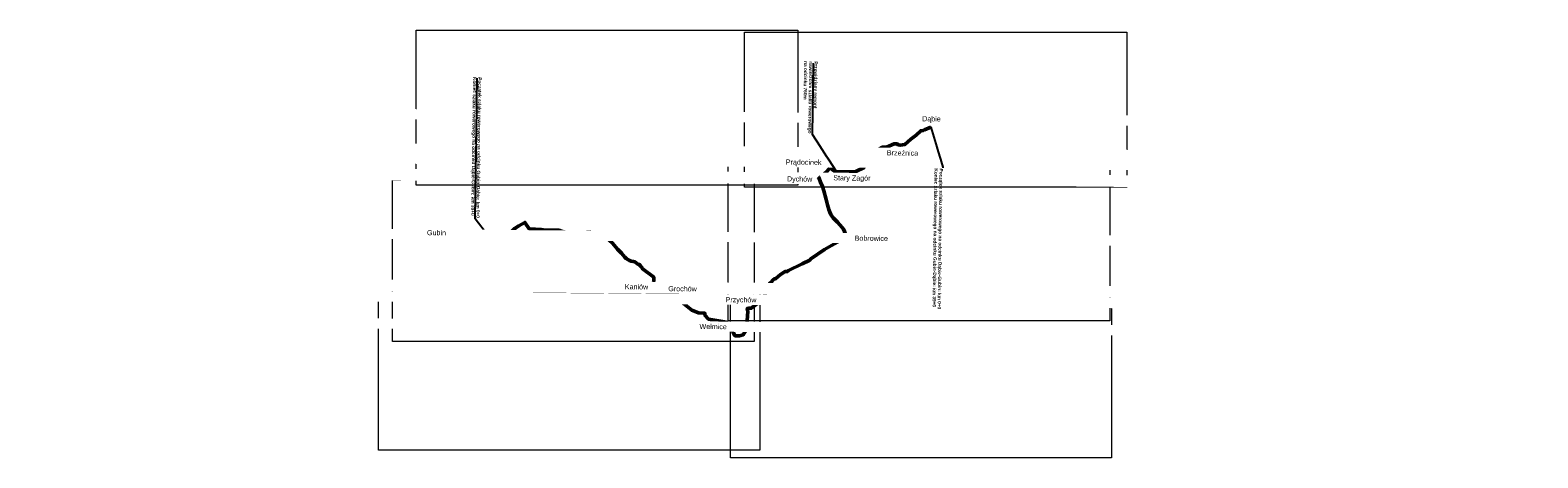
# Model space of a CAD drawing. Header units: millimetres. Extents: x -32728 to 16036, y -21222 to 1675.
# Tile 10 of 58: x -324 to 563, y 1298 to 1549. Entities that reach past the tile are written whole.
import ezdxf
from ezdxf import colors
from ezdxf.entities.mleader import LeaderData, LeaderLine
from ezdxf.math import Vec2, Vec3

# ---------------------------------------------------------------- set-up
doc = ezdxf.new("R2010")
doc.units = ezdxf.units.MM
doc.header["$XCLIPFRAME"] = 2
for name, color, linetype, lineweight in [('1 podklady', 252, 'Continuous', 5), ('8 orientacja lokalizacja', 1, 'Continuous', 60), ('8 orientacja opis', 7, 'Continuous', 0)]:
    doc.layers.add(name, color=color, linetype=linetype, lineweight=lineweight)
doc.styles.add('ARIAL', font='arial.ttf')
doc.styles.get("Standard").update_dxf_attribs({"font": 'arial.ttf'})
picture_1 = doc.add_image_def('image35.png', size_in_pixel=(1874, 839))
picture_2 = doc.add_image_def('image36.png', size_in_pixel=(1867, 839))
picture_3 = doc.add_image_def('image37.png', size_in_pixel=(1872, 832))
picture_4 = doc.add_image_def('image38.png', size_in_pixel=(1870, 833))
picture_5 = doc.add_image_def('image39.png', size_in_pixel=(1865, 824))
picture_6 = doc.add_image_def('image40.png', size_in_pixel=(1864, 830))

# ---------------------------------------------------------------- blocks, each defined once
blk = doc.blocks.new('_BoxFilled')
at = {"color": 0, "linetype": 'ByBlock', "lineweight": -2}
blk.add_line((-0.5, 0), (-1, 0), dxfattribs=at)
at = {"color": 0, "linetype": 'ByBlock'}
blk.add_solid([(-0.5, 0.5), (0.5, 0.5), (-0.5, -0.5), (0.5, -0.5)], dxfattribs=at)

msp = doc.modelspace()

# ---------------------------------------------------------------- linework, layer by layer
at = {"layer": '8 orientacja lokalizacja', "color": 210, "lineweight": 50}
for points in [[(139.697, 1462.998), (140.188, 1463.018), (141.114, 1463.209), (142.168, 1463.72), (143.19, 1464.55), (144.052, 1465.349), (146.702, 1468.158), (147.915, 1467.169), (149.352, 1466.179), (151.364, 1465.955), (153.152, 1465.828), (154.653, 1465.828), (160.496, 1465.828), (161.805, 1466.019), (166.658, 1468.35), (167.041, 1469.212), (167.01, 1472.15), (167.935, 1474.289), (169.277, 1474.608), (173.459, 1477.961), (177.259, 1480.292), (179.845, 1480.483), (184.347, 1482.367), (186.167, 1482.335), (186.774, 1481.665), (187.987, 1481.505), (190.733, 1482.048), (194.246, 1485.177), (197.247, 1487.38), (199.961, 1490.094), (201.366, 1490.254), (202.292, 1490.605), (205.9, 1492.106)], [(-54.819, 1428.834), (-49.415, 1427.618), (-48.554, 1427.635), (-47.439, 1427.804), (-43.909, 1429.087), (-40.532, 1430.658), (-38.742, 1432.499), (-37.374, 1433.495), (-36.411, 1434.171), (-32.831, 1436.113), (-30.382, 1432.279), (-29.861, 1432.239), (-23.348, 1431.915), (-20.967, 1431.466), (-16.525, 1431.483), (-12.885, 1431.499), (-11.315, 1431.043), (-9.491, 1430.654), (-6.062, 1429.27), (-1.755, 1429.709), (0.812, 1429.557), (3.649, 1430.267), (5.619, 1430.492), (5.619, 1430.492), (5.619, 1430.492), (5.619, 1430.492), (5.882, 1429.186), (14.575, 1427.287), (16.758, 1425.708), (18.592, 1423.943), (21.634, 1420.413), (23.957, 1418.068), (25.884, 1415.56), (26.743, 1414.91), (28.601, 1413.725), (29.69, 1413.387), (30.981, 1413.082), (31.78, 1412.951), (32.665, 1412.371), (33.579, 1411.558), (34.406, 1411.384), (35.002, 1410.702), (35.405, 1410.102), (35.869, 1409.768), (36.203, 1408.955), (42.996, 1403.934), (42.865, 1398.883), (42.328, 1398.128), (42.415, 1397.112), (42.459, 1396.256), (42.691, 1395.443), (47.19, 1394.747), (50.194, 1394.195), (53.024, 1392.962), (54.679, 1392.758), (55.622, 1392.337), (65.262, 1384.525), (69.268, 1382.812), (73.042, 1382.638), (73.042, 1381.593), (75.126, 1379.198), (84.531, 1377.642), (85.506, 1377.317), (86.528, 1376.853), (87.318, 1376.179), (87.991, 1375.343), (90.708, 1369.445), (93.402, 1369.422), (95.538, 1369.909), (97.094, 1372.464), (97.768, 1375.668), (98.302, 1383.703), (98.093, 1384.423), (97.93, 1385.468), (98.952, 1385.561), (100.252, 1385.561), (106.953, 1390.546), (107.809, 1391.591), (108.129, 1392.273), (108.501, 1393.846), (109.319, 1398.096), (110.257, 1398.955), (111.035, 1399.972), (111.574, 1400.551), (113.58, 1402.63), (114.762, 1403.141), (117.412, 1405.504), (120.318, 1407.228), (121.467, 1407.164), (122.138, 1407.898), (130.312, 1411.762), (134.814, 1413.933), (135.293, 1414.731), (143.467, 1420.064), (147.494, 1422.438)]]:
    msp.add_lwpolyline(points, dxfattribs=at)

# ---------------------------------------------------------------- texts
at = {"layer": '8 orientacja opis', "insert": (-439.995, 1434.703), "char_height": 3, "attachment_point": 1, "rotation": 359.490575}
msp.add_mtext_dynamic_manual_height_columns('\\pxqc;Gubin', width=710.3555, gutter_width=1, heights=[-3.102], dxfattribs=at)

# ---------------------------------------------------------------- pictures from other files: only their frames are drawn
at = {"layer": '1 podklady'}
image = msp.add_image(picture_2, insert=(-96.815, 1454.791), size_in_units=(224.513, 100.892), rotation=0, dxfattribs=at)
image.set_boundary_path([(-0.5, 52.864), (1866.5, 811.963)])
image = msp.add_image(picture_3, insert=(96.138, 1454.073), size_in_units=(225.114, 100.051), rotation=0, dxfattribs=at)
image.set_boundary_path([(1.714, 49.02), (1871.5, 807.734)])
image = msp.add_image(picture_4, insert=(86.349, 1375.135), size_in_units=(224.873, 100.171), rotation=0, dxfattribs=at)
image.set_boundary_path([(3.38, 40.953), (1869.5, 807.35)])
image = msp.add_image(picture_1, insert=(-123.388, 1365.995), size_in_units=(225.354, 100.892), rotation=0, dxfattribs=at)
image.set_boundary_path([(104.741, 46.693), (1873.5, 838.5)])
image = msp.add_image(picture_6, insert=(-118.892, 1299.2), size_in_units=(224.152, 99.81), rotation=0, dxfattribs=at)
image.set_boundary_path([(-0.5, 36.828), (1863.5, 806.109)])
image = msp.add_image(picture_5, insert=(87.877, 1294.837), size_in_units=(224.272, 99.089), rotation=0, dxfattribs=at)
image.set_boundary_path([(1.874, 41.364), (1864.5, 801.097)])

# ---------------------------------------------------------------- next in the draw order: texts
at = {"layer": '8 orientacja opis', "char_height": 3, "attachment_point": 1, "rotation": 359.490575, "bg_fill": 2}
for s, heights, insert in [('\\pxqc;Dąbie', [-3.88], (-148.835, 1501.715)), ('\\pxqc;Dychów', [-3.898], (-226.397, 1466.344)), ('\\pxqc;Kaniów', [-3.065], (-322.335, 1402.873)), ('\\pxqc;Wełmice', [-3.049], (-277.267, 1379.471))]:
    msp.add_mtext_dynamic_manual_height_columns(s, width=710.3555, gutter_width=1, heights=heights, dxfattribs=dict(at, insert=insert))

# ---------------------------------------------------------------- next in the draw order: texts
for s, heights, insert in [('\\pxqc;Prądocinek', [-3.88], (-224.013, 1476.211)), ('\\pxqc;Grochów', [-3.102], (-295.274, 1401.708))]:
    msp.add_mtext_dynamic_manual_height_columns(s, width=710.3555, gutter_width=1, heights=heights, dxfattribs=dict(at, insert=insert))

# ---------------------------------------------------------------- next in the draw order: texts
for s, heights, insert in [('\\pxqc;Stary Zagór', [-3.933], (-195.645, 1466.925)), ('\\pxqc;Przychów', [-3.898], (-260.854, 1395.228))]:
    msp.add_mtext_dynamic_manual_height_columns(s, width=710.3555, gutter_width=1, heights=heights, dxfattribs=dict(at, insert=insert))

# ---------------------------------------------------------------- next in the draw order: linework, layer by layer
at = {"layer": '8 orientacja lokalizacja', "color": 210, "lineweight": 50}
msp.add_lwpolyline([(147.494, 1422.438), (152.712, 1425.456), (155.487, 1427.035), (155.51, 1428.494), (155.487, 1429.762), (155.08, 1430.838), (154.506, 1432.035), (153.836, 1433.015), (152.377, 1434.642), (150.965, 1436.197), (148.573, 1438.852), (147.927, 1439.594), (147.162, 1440.67), (146.492, 1442.154), (145.846, 1443.708), (145.152, 1446.412), (144.363, 1449.593), (142.999, 1454.617), (142.186, 1457.153), (141.109, 1459.712), (139.961, 1462.439), (139.697, 1462.998)], dxfattribs=at)

# ---------------------------------------------------------------- next in the draw order: texts
at = {"layer": '8 orientacja opis', "insert": (-165.869, 1481.652), "char_height": 3, "attachment_point": 1, "rotation": 359.490575, "bg_fill": 2}
msp.add_mtext_dynamic_manual_height_columns('\\pxqc;Brzeźnica', width=710.3555, gutter_width=1, heights=[-3.065], dxfattribs=at)

# ---------------------------------------------------------------- next in the draw order: leaders
at = {"layer": '8 orientacja opis', "color": 6}
ml = msp.add_multileader_mtext('Standard', dxfattribs=at)
ml.set_content('{\\fArial|b1|i0|c0|p34;Przewidziany remont \\Pnawierzchni szlaku rowerowego\\Pna odcinku 760m', color=6, style='ARIAL')
ml.set_leader_properties(color=256)
ml.set_arrow_properties(name='BOXFILLED')
ml.build(insert=Vec2(0, 0))
ml.multileader.update_dxf_attribs({"has_text_frame": 1, "text_left_attachment_type": 0, "text_right_attachment_type": 6, "text_bottom_attachment_type": 10, "dogleg_length": 0.36, "arrow_head_size": 0})
ctx = ml.context
ctx.base_point, ctx.char_height, ctx.arrow_head_size, ctx.landing_gap_size, ctx.plane_origin, ctx.plane_x_axis, ctx.plane_y_axis = Vec3(139.404, 1531.416), 2, 0, 0.5, Vec3(277.412, 1537.277), Vec3(-0.0138598, -0.9999039), Vec3(0.9999039, -0.0138598)
ctx.left_attachment, ctx.right_attachment, ctx.top_attachment = 0, 6, 10
notes = []
notes.append((ctx, [(1, (1, 1, 0), (136.4, 1487.849), (0.0138598, 0.9999039), 0.36, [(0, [(150.358, 1466.067)], 256, [])])]))
ctx.mtext.insert, ctx.mtext.text_direction, ctx.mtext.rotation, ctx.mtext.line_spacing_factor, ctx.mtext.flow_direction = Vec3(139.397, 1530.916), Vec3(-0.0138598, -0.9999039), 4.6985288, 0.9, 5
at = {"layer": '8 orientacja opis', "color": 5}
ml = msp.add_multileader_mtext('Standard', dxfattribs=at)
ml.set_content('{\\fArial|b1|i0|c0|p34;Początek szlaku rowerowego na odcinku Gubin-Dąbie: km 0+0\\PKoniec szlaku rowerowego na odcinku Dąbie-Gubin: km 39+0}', color=5, style='ARIAL')
ml.set_leader_properties(color=256)
ml.set_arrow_properties(name='BOXFILLED')
ml.build(insert=Vec2(0, 0))
ml.multileader.update_dxf_attribs({"has_text_frame": 1, "text_left_attachment_type": 0, "text_right_attachment_type": 6, "text_bottom_attachment_type": 10, "dogleg_length": 0.36, "arrow_head_size": 0})
ctx = ml.context
ctx.base_point, ctx.char_height, ctx.arrow_head_size, ctx.landing_gap_size, ctx.plane_origin, ctx.plane_x_axis, ctx.plane_y_axis = Vec3(-58.309, 1522.064), 2, 0, 0.5, Vec3(-54.039, 1441.002), Vec3(-0.0138598, -0.9999039), Vec3(0.9999039, -0.0138598)
ctx.left_attachment, ctx.right_attachment, ctx.top_attachment = 0, 6, 10
notes.append((ctx, [(0, (1, 1, 0), (-62.059, 1438.257), (0.0138598, 0.9999039), 0.36, [(0, [(-54.819, 1428.834)], 0, [])])]))
ctx.mtext.insert, ctx.mtext.text_direction, ctx.mtext.rotation, ctx.mtext.line_spacing_factor, ctx.mtext.flow_direction = Vec3(-58.316, 1521.564), Vec3(-0.0138598, -0.9999039), 4.6985288, 0.9, 5
ml = msp.add_multileader_mtext('Standard', dxfattribs=at)
ml.set_content('{\\fArial|b1|i0|c0|p34;Początek szlaku rowerowego na odcinku Dąbie-Gubin: km 0+0\\PKoniec szlaku rowerowego na odcinku Gubin-Dąbie: km 39+0}', color=5, style='ARIAL')
ml.set_leader_properties(color=256)
ml.set_arrow_properties(name='BOXFILLED')
ml.build(insert=Vec2(0, 0))
ml.multileader.update_dxf_attribs({"has_text_frame": 1, "text_left_attachment_type": 0, "text_right_attachment_type": 6, "text_bottom_attachment_type": 10, "dogleg_length": 0.36, "arrow_head_size": 0})
ctx = ml.context
ctx.base_point, ctx.char_height, ctx.arrow_head_size, ctx.landing_gap_size, ctx.plane_origin, ctx.plane_x_axis, ctx.plane_y_axis = Vec3(213.086, 1468.316), 2, 0, 0.5, Vec3(217.313, 1384.147), Vec3(-0.0138598, -0.9999039), Vec3(0.9999039, -0.0138598)
ctx.left_attachment, ctx.right_attachment, ctx.top_attachment = 0, 6, 10
notes.append((ctx, [(0, (1, 1, 0), (213.091, 1468.676), (-0.0138598, -0.9999039), 0.36, [(0, [(205.9, 1492.106)], 256, [])])]))
ctx.mtext.insert, ctx.mtext.text_direction, ctx.mtext.rotation, ctx.mtext.line_spacing_factor, ctx.mtext.flow_direction = Vec3(213.079, 1467.816), Vec3(-0.0138598, -0.9999039), 4.6985288, 0.9, 5
for ctx, leaders in notes:
    for number, flags, end, landing, length, lines in leaders:
        leader = LeaderData()
        leader.index, (leader.has_last_leader_line, leader.has_dogleg_vector, leader.attachment_direction) = number, flags
        leader.last_leader_point, leader.dogleg_vector, leader.dogleg_length = Vec3(end), Vec3(landing), length
        for number, points, colour, breaks in lines:
            line = LeaderLine()
            line.index, line.vertices, line.color, line.breaks = number, Vec3.list(points), colors.encode_raw_color(colour), breaks
            leader.lines.append(line)
        ctx.leaders.append(leader)

# ---------------------------------------------------------------- next in the draw order: texts
at = {"layer": '8 orientacja opis', "insert": (-184.233, 1431.406), "char_height": 3, "attachment_point": 1, "rotation": 359.490575, "bg_fill": 2}
msp.add_mtext_dynamic_manual_height_columns('\\pxqc;Bobrowice', width=710.3555, gutter_width=1, heights=[-3.049], dxfattribs=at)

doc.saveas('drawing.dxf')
